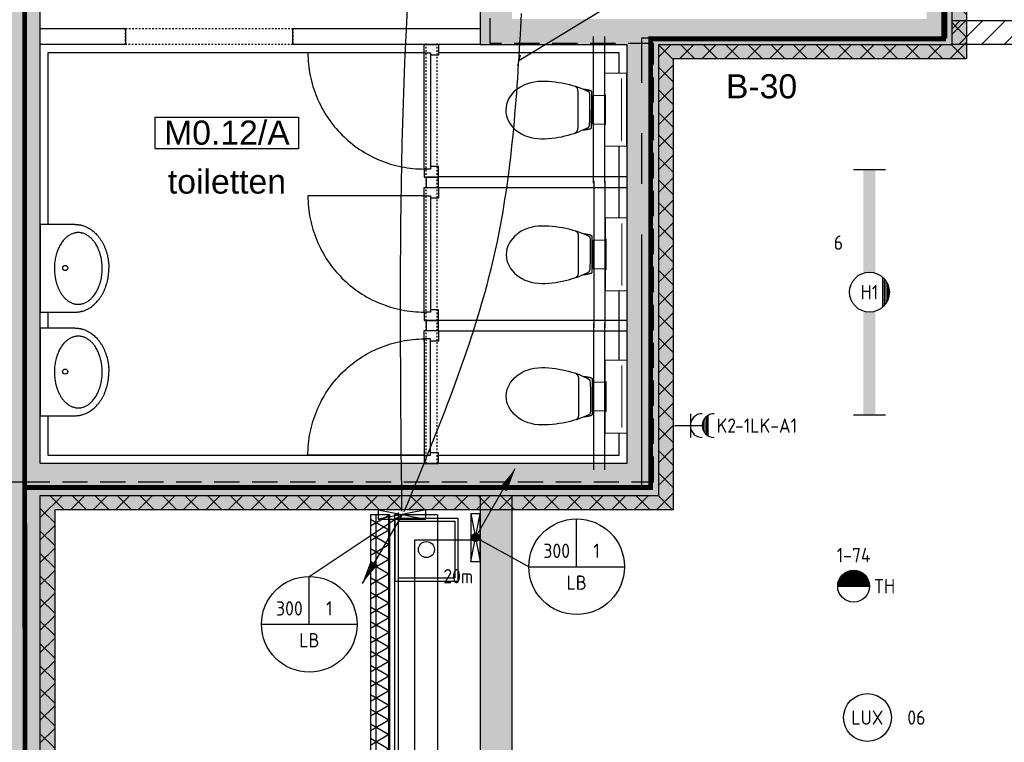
# Model space of a CAD drawing. Header units: millimetres. Extents: x -38031 to 123247, y -16330 to 129979.
# Tile 103 of 148: x 10146 to 16323, y 16860 to 21395. Entities that reach past the tile are written whole.
import ezdxf
from ezdxf.enums import TextEntityAlignment as Align

# ---------------------------------------------------------------- set-up
doc = ezdxf.new("R2010")
doc.units = ezdxf.units.MM
doc.header["$LTSCALE"] = 50
for name, pattern in [('HIDDEN', [9.525, 6.35, -3.175]), ('HIDDEN2', [4.7625, 3.175, -1.5875]), ('PHANTOM', [63.5, 31.75, -6.35, 6.35, -6.35, 6.35, -6.35]), ('STYLE_01', [0.41664, 0.20828, -0.20836])]:
    doc.linetypes.add(name, pattern=pattern)
for name, color, linetype in [('AB$1A---_ATTRIB035', 8, 'Continuous'), ('AL$1A---_ALGEMEEN', 8, 'Continuous'), ('AM$1A---_ARCERING', 8, 'Continuous'), ('BOUWKUNDIG', 8, 'Continuous'), ('brandscheiding', 5, 'HIDDEN'), ('EL6121--', 3, 'Continuous'), ('EL6131--_KG', 3, 'Continuous'), ('EL6131--_KG_ARC', 1, 'Continuous'), ('EL6131--_LB', 3, 'Continuous'), ('EL6132--', 3, 'Continuous'), ('EL6222--', 3, 'Continuous'), ('EL6311--', 3, 'Continuous'), ('EL6311--_meetgegevens LUX-waarden', 3, 'Continuous'), ('EL6511--', 3, 'Continuous'), ('EM6131--', 1, 'Continuous'), ('Kastenscheiding', 4, 'PHANTOM'), ('lengte voedingskabels', 3, 'Continuous'), ('Vloerdoos verdieping', 51, 'Continuous')]:
    doc.layers.add(name, color=color, linetype=linetype)
doc.styles.add('Arial', font='ARIAL.TTF')
doc.styles.add('BURO-018', font='iso.shx', dxfattribs={"height": 90})
doc.styles.add('NORATT', font='iso.shx')
doc.styles.get("Standard").update_dxf_attribs({"font": 'iso.shx'})
doc.dimstyles.new('STABICAD', dxfattribs={"dimscale": 100, "dimtxt": 1.3, "dimasz": 1, "dimexe": 0, "dimexo": 0, "dimgap": 1.5, "dimtad": 0, "dimdec": 0, "dimrnd": 10, "dimzin": 0, "dimdsep": 46, "dimtxsty": 'Standard', "dimblk1": 'OBLIQUE', "dimblk2": 'OBLIQUE', "dimsah": 1, "dimcen": -3, "dimclrd": 1, "dimclre": 1, "dimclrt": 1, "dimadec": 0, "dimazin": 0, "dimtfac": 1, "dimtdec": 0, "dimtofl": 0, "dimtmove": 2, "dimatfit": 3, "dimfxl": 0, "dimtvp": 1.055556, "dimtolj": 1, "dimtzin": 0, "dimarcsym": 0})

# ---------------------------------------------------------------- blocks, each defined once
blk = doc.blocks.new('111304AW')
at = {"color": 0, "linetype": 'Continuous'}
for p, q in [((1.3, 5.25), (-1.3, 5.25)), ((1.16, 5.05), (-1.16, 5.05)), ((0.96, 4.85), (-0.96, 4.85)), ((0.65, 4.65), (-0.65, 4.65)), ((0, 1), (0, 4.5)), ((-1.5, 3), (1.5, 3))]:
    blk.add_line(p, q, dxfattribs=at)
for centre in [(0, 6), (0, 4.5)]:
    blk.add_arc(centre, 1.5, 180, 0, dxfattribs=at)
at = {"color": 0, "linetype": 'Continuous', "style": 'BURO-018'}
for tag, p in [('E_GKAST', (0, 11.5)), ('E_GROEP', (0, 8.5)), ('E_SGROEP', (4.5, 8.5))]:
    blk.add_attdef(tag, text='', height=1.8, dxfattribs=at).set_placement(p, align=Align.MIDDLE)
at = {"color": 0, "linetype": 'Continuous', "style": 'BURO-018', "flags": 1}
for tag, p in [('E_VERMCODE', (13, 8.5)), ('E_MATCODE', (0, 0))]:
    blk.add_attdef(tag, text='', height=1.8, dxfattribs=at).set_placement(p, align=Align.MIDDLE)
blk = doc.blocks.new('1115B6WD')
at = {"color": 0, "linetype": 'Continuous'}
for p, q in [((1.88, -1.65), (-1.88, -1.65)), ((1.68, -1.85), (-1.68, -1.85)), ((1.43, -2.05), (-1.43, -2.05)), ((1.09, -2.25), (-1.09, -2.25)), ((0.5, -2.45), (-0.5, -2.45))]:
    blk.add_line(p, q, dxfattribs=at)
blk = doc.blocks.new('1115B61540-WD2')
at = {"color": 0}
for p, q in [((-15.4, 2), (-15.4, -2)), ((15.4, 2), (15.4, -2))]:
    blk.add_line(p, q, dxfattribs=at)
at = {"color": 0, "linetype": 'Continuous'}
blk.add_circle((0, 0), 2.5, dxfattribs=at)
at = {"color": 0}
for points in [[(-2.5, 0.75), (-15.4, 0.75), (-2.5, -0.75), (-15.4, -0.75)], [(2.5, 0.75), (15.4, 0.75), (2.5, -0.75), (15.4, -0.75)]]:
    blk.add_solid(points, dxfattribs=at)
at = {"color": 0, "zscale": 100}
blk.add_blockref('1115B6WD', (0, 0), dxfattribs=at)
at = {"color": 0, "linetype": 'Continuous', "style": 'BURO-018'}
for tag, p in [('E_GKAST', (0, 8)), ('E_GROEP', (0, 5)), ('E_SGROEP', (4.5, 5)), ('E_ARMCODE', (0, 0)), ('E_SLET', (4.5, -3))]:
    blk.add_attdef(tag, text='', height=1.8, dxfattribs=at).set_placement(p, align=Align.MIDDLE)
blk = doc.blocks.new('E00103')
at = {"color": 0, "linetype": 'Continuous'}
for p, q in [((0, 6), (0, 12)), ((-6, 6), (6, 6))]:
    blk.add_line(p, q, dxfattribs=at)
blk.add_circle((0, 6), 6, dxfattribs=at)
at = {"color": 0, "linetype": 'Continuous', "style": 'BURO-018'}
for tag, p in [('E_TEXT1', (-2.5, 8)), ('E_TEXT3', (2.5, 8)), ('E_TEXT6', (0, 4))]:
    blk.add_attdef(tag, text='', height=1.8, dxfattribs=at).set_placement(p, align=Align.MIDDLE)
blk = doc.blocks.new('111201')
at = {"color": 0, "linetype": 'Continuous'}
blk.add_line((0, 0), (5, 8.66), dxfattribs=at)
blk.add_lwpolyline([(5, 8.66, 0, 1, 0), (3.5, 6.06, 1, 1, 0)], format="xyseb", dxfattribs=at)
at = {"color": 0, "const_width": 0.5}
blk.add_lwpolyline([(-0.25, 0, 1), (0.25, 0, 1)], format="xyb", close=True, dxfattribs=at)
at = {"color": 0, "linetype": 'Continuous'}
blk.add_circle((0, 0), 0.5, dxfattribs=at)
blk = doc.blocks.new('E00112')
at = {"color": 0, "linetype": 'Continuous'}
for p, q in [((0, 1), (-1, 1)), ((-1, 1), (-1, 0)), ((-1, 0), (0, 1)), ((-1, 1), (0, 0)), ((0, 0), (0, 1)), ((-1, 0), (0, 0))]:
    blk.add_line(p, q, dxfattribs=at)
blk = doc.blocks.new('E00098')
at = {"color": 0, "linetype": 'Continuous'}
blk.add_line((0, 0), (-5, -8.66), dxfattribs=at)
blk.add_lwpolyline([(-5, -8.66, 0, 1, 0), (-3.5, -6.06, 1, 1, 0)], format="xyseb", dxfattribs=at)
blk = doc.blocks.new('0215A2')
at = {"color": 0, "linetype": 'Continuous'}
for p, q in [((0, -8), (0, 0)), ((-2.5, -2.5), (2.5, -2.5)), ((-1.75, -3.5), (1.75, -3.5)), ((-1, -4.5), (1, -4.5))]:
    blk.add_line(p, q, dxfattribs=at)
blk.add_lwpolyline([(0, -8, 0, 1, 0), (0, -6, 1, 1, 0)], format="xyseb", dxfattribs=at)
at = {"color": 0, "linetype": 'Continuous', "style": 'BURO-018', "flags": 1}
blk.add_attdef('E_MATCODE', text='', height=1.8, rotation=90, dxfattribs=at).set_placement((0, 0), align=Align.MIDDLE)
blk = doc.blocks.new('_Oblique')
at = {"color": 0, "linetype": 'ByBlock', "lineweight": -2}
blk.add_line((-0.5, -0.5), (0.5, 0.5), dxfattribs=at)
blk = doc.blocks.new('DOORVOERDOOS')
at = {"layer": 'Vloerdoos verdieping'}
for p, q in [((-55, 395), (-55, 0)), ((-55, 395), (340, 395)), ((-35, 375), (320, 375)), ((-35, 375), (-35, 20)), ((320, 375), (320, 20)), ((340, 395), (340, 0)), ((-55, 0), (340, 0)), ((-35, 20), (320, 20))]:
    blk.add_line(p, q, dxfattribs=at)
blk.add_circle((142.5, 197.5), 50, dxfattribs=at)
blk = doc.blocks.new('Group-18')
at = {"layer": 'AL$1A---_ALGEMEEN', "color": 0}
blk.add_lwpolyline([(-46036, -7385), (-42456, -7385), (-42456, -9915), (-46036, -9915)], close=True, dxfattribs=at)
blk = doc.blocks.new('32x_hout-mk 809-p')
at = {"color": 0}
for points in [[(-20.7, -167), (-20.7, -100), (-110.7, -100), (-110.7, -167)], [(-110.7, -867), (-20.7, -867), (-20.7, -934), (-110.7, -934)]]:
    blk.add_wipeout(points, dxfattribs=at).dxf.layer = 'AL$1A---_ALGEMEEN'
at = {"layer": 'AL$1A---_ALGEMEEN', "color": 0}
for points in [[(-20.7, -167), (-20.7, -100), (-110.7, -100), (-110.7, -167)], [(709.1, -864.1), (708.4, -846.2), (707.3, -828.3), (705.8, -810.4), (703.8, -792.6), (701.4, -774.9), (698.5, -757.2), (695.3, -739.6), (691.6, -722.1), (687.4, -704.6), (682.8, -687.3), (677.9, -670.1), (672.4, -653), (666.6, -636.1), (660.4, -619.3), (653.7, -602.6), (646.7, -586.2), (639.2, -569.9), (631.3, -553.8), (623.1, -537.9), (614.5, -522.2), (605.4, -506.7), (596, -491.5), (586.3, -476.4), (576.1, -461.7), (565.6, -447.1), (554.8, -432.9), (543.6, -418.9), (532.1, -405.2), (520.2, -391.8), (508, -378.6), (495.5, -365.8), (482.7, -353.3), (469.5, -341.1), (456.1, -329.2), (442.4, -317.7), (428.4, -306.5), (414.2, -295.7), (399.6, -285.2), (384.9, -275), (369.8, -265.3), (354.6, -255.9), (339.1, -246.8), (323.4, -238.2), (307.5, -229.9), (291.4, -222.1), (275.1, -214.6), (258.7, -207.6), (242, -200.9), (225.2, -194.7), (208.3, -188.8), (191.2, -183.4), (174, -178.4), (156.7, -173.9), (139.2, -169.7), (121.7, -166), (104.1, -162.7), (86.4, -159.9), (68.7, -157.5), (50.8, -155.5), (33, -154), (15.1, -152.9), (-2.8, -152.2), (-20.7, -152), (-20.7, -882), (709.3, -882)], [(-110.7, -867), (-20.7, -867), (-20.7, -934), (-110.7, -934)]]:
    blk.add_lwpolyline(points, close=True, dxfattribs=at)
at = {"color": 0}
blk.add_wipeout([(-60.7, -152), (-20.7, -152), (-20.7, -882), (-60.7, -882)], dxfattribs=at).dxf.layer = 'AL$1A---_ALGEMEEN'
at = {"layer": 'AL$1A---_ALGEMEEN', "color": 0}
blk.add_lwpolyline([(-60.7, -152), (-20.7, -152), (-20.7, -882), (-60.7, -882)], close=True, dxfattribs=at)
blk = doc.blocks.new('toil. 10 top')
at = {"color": 0, "lineweight": 5}
blk.add_wipeout([(-202.38, 176.35), (202.64, 176.35), (202.64, 77.25), (-202.38, 77.25)], dxfattribs=at).dxf.layer = 'AL$1A---_ALGEMEEN'
at = {"color": 0}
blk.add_wipeout([(-126.41, -63.78), (-125.9, -59.46), (-125.39, -54.88), (-124.88, -50.82), (-124.12, -47.01), (-123.61, -42.94), (-123.1, -39.13), (-122.34, -35.57), (-121.58, -32.02), (-120.82, -28.71), (-120.05, -25.66), (-119.29, -22.87), (-118.27, -19.82), (-117.51, -17.28), (-116.5, -14.99), (-113.95, -10.42), (115.23, -9.66), (116.5, -11.69), (117.77, -13.97), (119.04, -16.52), (120.06, -19.31), (121.08, -22.36), (122.09, -25.41), (122.86, -28.71), (123.87, -32.02), (124.64, -36.08), (125.14, -39.64), (125.91, -43.45), (126.67, -47.52), (127.18, -51.33), (127.94, -55.39), (129.46, -63.27)], dxfattribs=at).dxf.layer = 'AL$1A---_ALGEMEEN'
at = {"layer": 'AL$1A---_ALGEMEEN', "color": 0, "lineweight": 5, "flags": 128}
blk.add_lwpolyline([(-202.38, 176.35), (202.64, 176.35), (202.64, 77.25), (-202.38, 77.25), (-202.38, 176.35)], dxfattribs=at)
at = {"layer": 'AL$1A---_ALGEMEEN', "color": 0, "flags": 128}
blk.add_lwpolyline([(-126.41, -63.78), (-125.9, -59.46), (-125.39, -54.88), (-124.88, -50.82), (-124.12, -47.01), (-123.61, -42.94), (-123.1, -39.13), (-122.34, -35.57), (-121.58, -32.02), (-120.82, -28.71), (-120.05, -25.66), (-119.29, -22.87), (-118.27, -19.82), (-117.51, -17.28), (-116.5, -14.99), (-113.95, -10.42), (115.23, -9.66), (116.5, -11.69), (117.77, -13.97), (119.04, -16.52), (120.06, -19.31), (121.08, -22.36), (122.09, -25.41), (122.86, -28.71), (123.87, -32.02), (124.64, -36.08), (125.14, -39.64), (125.91, -43.45), (126.67, -47.52), (127.18, -51.33), (127.94, -55.39), (129.46, -63.27)], dxfattribs=at)
at = {"color": 0}
blk.add_wipeout([(-182.05, -326), (-181.8, -304.15), (-180.53, -282.55), (-178.5, -260.95), (-175.96, -239.61), (-172.4, -218.77), (-168.59, -198.19), (-164.01, -177.86), (-159.18, -158.29), (-153.59, -139.24), (-147.75, -120.94), (-141.65, -103.15), (-135.3, -86.65), (-128.69, -70.89), (-121.83, -55.65), (-114.97, -41.42), (-107.86, -28.46), (-106.59, -27.19), (-104.3, -25.92), (-101, -24.9), (-96.93, -24.14), (-92.1, -23.38), (-86.51, -22.87), (-80.16, -22.36), (-73.04, -22.11), (-65.68, -21.85), (-57.29, -21.6), (-48.65, -21.6), (-39.5, -21.6), (-29.85, -21.34), (-19.68, -21.34), (1.41, -21.34), (11.81, -21.34), (22.49, -21.34), (32.4, -21.34), (42.31, -21.09), (51.2, -21.09), (60.09, -20.84), (68.22, -20.84), (76.1, -20.84), (82.96, -21.09), (89.32, -21.34), (95.16, -21.6), (99.99, -22.11), (104.05, -22.87), (107.1, -23.63), (110.66, -25.66), (113.96, -32.52), (120.82, -45.99), (127.43, -60.98), (133.78, -76.74), (139.63, -93.25), (145.47, -110.27), (150.81, -128.31), (155.89, -147.11), (158.18, -156.77), (162.5, -176.33), (166.56, -196.41), (169.86, -216.99), (172.66, -238.34), (174.95, -259.93), (176.73, -281.79), (177.74, -303.64), (178.25, -326), (177.23, -348.87), (174.44, -370.981), (170.12, -392.571), (164.02, -412.651), (156.4, -432.471), (147.25, -450.511), (136.83, -467.791), (125.4, -483.801), (112.44, -498.031), (98.72, -510.981), (83.73, -522.161), (67.97, -531.821), (51.45, -539.191), (34.43, -544.781), (-1.9, -549.101), (-20.19, -548.081), (-38.23, -544.781), (-55.51, -539.191), (-72.03, -531.821), (-87.78, -522.161), (-102.52, -510.981), (-116.5, -498.031), (-129.2, -483.801), (-140.89, -467.791), (-151.31, -450.511), (-160.46, -432.471), (-168.08, -412.651), (-174.18, -392.571), (-178.5, -370.981)], dxfattribs=at).dxf.layer = 'AL$1A---_ALGEMEEN'
at = {"layer": 'AL$1A---_ALGEMEEN', "color": 0, "flags": 128}
blk.add_lwpolyline([(-182.05, -326), (-181.8, -304.15), (-180.53, -282.55), (-178.5, -260.95), (-175.96, -239.61), (-172.4, -218.77), (-168.59, -198.19), (-164.01, -177.86), (-159.18, -158.29), (-153.59, -139.24), (-147.75, -120.94), (-141.65, -103.15), (-135.3, -86.65), (-128.69, -70.89), (-121.83, -55.65), (-114.97, -41.42), (-107.86, -28.46), (-106.59, -27.19), (-104.3, -25.92), (-101, -24.9), (-96.93, -24.14), (-92.1, -23.38), (-86.51, -22.87), (-80.16, -22.36), (-73.04, -22.11), (-65.68, -21.85), (-57.29, -21.6), (-48.65, -21.6), (-39.5, -21.6), (-29.85, -21.34), (-19.68, -21.34), (1.41, -21.34), (11.81, -21.34), (22.49, -21.34), (32.4, -21.34), (42.31, -21.09), (51.2, -21.09), (60.09, -20.84), (68.22, -20.84), (76.1, -20.84), (82.96, -21.09), (89.32, -21.34), (95.16, -21.6), (99.99, -22.11), (104.05, -22.87), (107.1, -23.63), (110.66, -25.66), (113.96, -32.52), (120.82, -45.99), (127.43, -60.98), (133.78, -76.74), (139.63, -93.25), (145.47, -110.27), (150.81, -128.31), (155.89, -147.11), (158.18, -156.77), (162.5, -176.33), (166.56, -196.41), (169.86, -216.99), (172.66, -238.34), (174.95, -259.93), (176.73, -281.79), (177.74, -303.64), (178.25, -326), (177.23, -348.87), (174.44, -370.981), (170.12, -392.571), (164.02, -412.651), (156.4, -432.471), (147.25, -450.511), (136.83, -467.791), (125.4, -483.801), (112.44, -498.031), (98.72, -510.981), (83.73, -522.161), (67.97, -531.821), (51.45, -539.191), (34.43, -544.781), (-1.9, -549.101), (-20.19, -548.081), (-38.23, -544.781), (-55.51, -539.191), (-72.03, -531.821), (-87.78, -522.161), (-102.52, -510.981), (-116.5, -498.031), (-129.2, -483.801), (-140.89, -467.791), (-151.31, -450.511), (-160.46, -432.471), (-168.08, -412.651), (-174.18, -392.571), (-178.5, -370.981), (-182.05, -326)], dxfattribs=at)
at = {"color": 0, "lineweight": 5}
blk.add_wipeout([(-89.82, 75.21), (89.57, 75.21), (89.57, -4.57), (-89.82, -4.57)], dxfattribs=at).dxf.layer = 'AL$1A---_ALGEMEEN'
at = {"color": 0}
blk.add_wipeout([(-145.72, -115.35), (-144.45, -112.56), (-142.92, -110.01), (-141.14, -107.73), (-139.11, -105.19), (-137.08, -103.41), (-134.79, -101.88), (-132.25, -100.36), (-129.71, -99.09), (-127.17, -98.33), (-124.37, -97.31), (-121.83, -96.8), (-119.04, -96.29), (-116.24, -96.04), (-113.45, -95.79), (-107.86, -95.54), (110.66, -95.54), (112.95, -95.79), (115.74, -95.79), (118.28, -96.04), (120.82, -96.04), (123.36, -96.55), (125.91, -97.06), (128.19, -97.82), (130.73, -98.83), (133.02, -99.85), (135.31, -101.12), (137.59, -102.9), (139.63, -104.68), (141.66, -107.22), (143.44, -109.51), (147, -115.35)], dxfattribs=at).dxf.layer = 'AL$1A---_ALGEMEEN'
at = {"layer": 'AL$1A---_ALGEMEEN', "color": 0}
blk.add_line((460, 0), (-460, 0), dxfattribs=at)
at = {"layer": 'AL$1A---_ALGEMEEN', "color": 0, "lineweight": 5, "flags": 128}
blk.add_lwpolyline([(-89.82, 75.21), (89.57, 75.21), (89.57, -4.57), (-89.82, -4.57), (-89.82, 75.21)], dxfattribs=at)
at = {"layer": 'AL$1A---_ALGEMEEN', "color": 0, "flags": 128}
blk.add_lwpolyline([(-145.72, -115.35), (-144.45, -112.56), (-142.92, -110.01), (-141.14, -107.73), (-139.11, -105.19), (-137.08, -103.41), (-134.79, -101.88), (-132.25, -100.36), (-129.71, -99.09), (-127.17, -98.33), (-124.37, -97.31), (-121.83, -96.8), (-119.04, -96.29), (-116.24, -96.04), (-113.45, -95.79), (-107.86, -95.54), (110.66, -95.54), (112.95, -95.79), (115.74, -95.79), (118.28, -96.04), (120.82, -96.04), (123.36, -96.55), (125.91, -97.06), (128.19, -97.82), (130.73, -98.83), (133.02, -99.85), (135.31, -101.12), (137.59, -102.9), (139.63, -104.68), (141.66, -107.22), (143.44, -109.51), (147, -115.35)], dxfattribs=at)
at = {"color": 0, "lineweight": 5}
for points in [[(-228.05, 208.36), (-228.05, 71.4), (-89.82, 71.4)], [(89.82, 71.4), (229.32, 71.4), (229.32, 208.87)]]:
    blk.add_wipeout(points, dxfattribs=at).dxf.layer = 'AL$1A---_ALGEMEEN'
at = {"layer": 'AL$1A---_ALGEMEEN', "color": 0, "lineweight": 5}
blk.add_line((-228.05, 208.36), (229.32, 208.36), dxfattribs=at)
at = {"layer": 'AL$1A---_ALGEMEEN', "color": 0}
blk.add_line((460, 70), (-460, 70), dxfattribs=at)
at = {"layer": 'AL$1A---_ALGEMEEN', "color": 0, "lineweight": 5, "flags": 128}
for points in [[(-228.05, 208.36), (-228.05, 71.4), (-89.82, 71.4)], [(89.82, 71.4), (229.32, 71.4), (229.32, 208.87)]]:
    blk.add_lwpolyline(points, dxfattribs=at)
blk = doc.blocks.new('wastafel  430 x 550')
at = {"color": 0}
blk.add_wipeout([(0, -218.4), (275, -218.4), (275, -220.2), (275, -222), (274.9, -223.7), (274.9, -225.5), (274.8, -227.2), (274.7, -229), (274.6, -230.7), (274.4, -232.5), (274.3, -234.2), (274.1, -236), (273.9, -237.7), (273.7, -239.4), (273.5, -241.1), (273.2, -242.9), (273, -244.6), (272.7, -246.3), (272.4, -248), (272.1, -249.7), (271.8, -251.4), (271.4, -253.1), (271, -254.8), (270.6, -256.5), (270.2, -258.2), (269.8, -259.9), (269.4, -261.6), (268.9, -263.2), (268.4, -264.9), (267.9, -266.6), (267.4, -268.2), (266.9, -269.9), (266.4, -271.6), (265.8, -273.2), (265.2, -274.9), (264.6, -276.5), (264, -278.2), (263.3, -279.8), (262.7, -281.4), (262, -283.1), (261.3, -284.7), (260.6, -286.3), (259.9, -287.9), (259.1, -289.6), (258.4, -291.2), (257.6, -292.8), (256.8, -294.4), (256, -296), (255.1, -297.6), (254.3, -299.2), (253.4, -300.8), (252.5, -302.4), (251.6, -303.9), (250.7, -305.5), (249.7, -307.1), (248.8, -308.7), (247.8, -310.3), (246.8, -311.8), (245.8, -313.4), (244.7, -314.9), (243.7, -316.5), (242.6, -318), (241.5, -319.6), (240.4, -321.1), (239.3, -322.7), (238.2, -324.2), (237, -325.7), (235.8, -327.3), (234.6, -328.8), (233.4, -330.3), (232.2, -331.8), (231, -333.2), (229.8, -334.7), (228.5, -336.2), (227.3, -337.6), (226, -339), (224.7, -340.5), (223.4, -341.9), (222.1, -343.3), (220.7, -344.7), (219.4, -346.1), (218, -347.5), (216.7, -348.8), (215.3, -350.2), (213.9, -351.5), (212.5, -352.9), (211.1, -354.2), (209.6, -355.5), (208.2, -356.8), (206.7, -358.1), (205.3, -359.4), (203.8, -360.7), (202.3, -361.9), (200.8, -363.2), (199.2, -364.4), (197.7, -365.7), (196.1, -366.9), (194.6, -368.1), (193, -369.3), (191.4, -370.5), (189.8, -371.7), (188.2, -372.9), (186.5, -374), (184.9, -375.2), (183.2, -376.3), (181.6, -377.5), (179.9, -378.6), (178.2, -379.7), (176.5, -380.8), (174.7, -381.9), (173, -383), (171.3, -384.1), (169.5, -385.1), (167.7, -386.2), (165.9, -387.2), (164.1, -388.3), (162.3, -389.3), (160.5, -390.3), (158.6, -391.3), (156.8, -392.3), (154.9, -393.3), (153, -394.2), (151.1, -395.2), (149.2, -396.2), (147.3, -397.1), (145.4, -398), (143.4, -399), (141.5, -399.9), (139.5, -400.8), (137.5, -401.7), (135.5, -402.5), (133.5, -403.4), (131.5, -404.3), (129.5, -405.1), (127.5, -405.9), (125.4, -406.7), (123.4, -407.5), (121.4, -408.3), (119.4, -409.1), (117.3, -409.8), (115.3, -410.6), (113.2, -411.3), (111.2, -412), (109.1, -412.7), (107, -413.4), (105, -414.1), (102.9, -414.7), (100.8, -415.4), (98.7, -416), (96.7, -416.6), (94.6, -417.2), (92.5, -417.8), (90.4, -418.4), (88.3, -418.9), (86.1, -419.5), (84, -420), (81.9, -420.5), (79.8, -421), (77.6, -421.5), (75.5, -422), (73.4, -422.5), (71.2, -422.9), (69.1, -423.3), (66.9, -423.8), (64.8, -424.2), (62.6, -424.6), (60.4, -425), (58.2, -425.3), (56.1, -425.7), (53.9, -426), (51.7, -426.3), (49.5, -426.7), (47.3, -426.9), (45.1, -427.2), (42.9, -427.5), (40.7, -427.8), (38.5, -428), (36.2, -428.2), (34, -428.4), (31.8, -428.6), (29.5, -428.8), (27.3, -429), (25, -429.2), (22.8, -429.3), (20.5, -429.4), (18.3, -429.6), (16, -429.7), (13.7, -429.8), (11.5, -429.8), (9.2, -429.9), (6.9, -429.9), (4.6, -430), (2.3, -430), (0, -430)], dxfattribs=at).dxf.layer = 'AL$1A---_ALGEMEEN'
at = {"layer": 'AL$1A---_ALGEMEEN', "color": 0}
blk.add_open_spline([(275, -218.4), (275, -275.1), (201.3, -373.3), (73.7, -430), (0, -430)], degree=2, dxfattribs=at)
at = {"color": 0}
blk.add_wipeout([(275, -218.4), (275, 0), (-275, 0), (-275, -218.4)], dxfattribs=at).dxf.layer = 'AL$1A---_ALGEMEEN'
at = {"layer": 'AL$1A---_ALGEMEEN', "color": 0}
blk.add_lwpolyline([(275, -218.4), (275, 0), (-275, 0), (-275, -218.4)], dxfattribs=at)
at = {"color": 0}
blk.add_wipeout([(0, -218.4), (-275, -218.4), (-275, -220.2), (-275, -222), (-274.9, -223.7), (-274.9, -225.5), (-274.8, -227.2), (-274.7, -229), (-274.6, -230.7), (-274.4, -232.5), (-274.3, -234.2), (-274.1, -236), (-273.9, -237.7), (-273.7, -239.4), (-273.5, -241.1), (-273.2, -242.9), (-273, -244.6), (-272.7, -246.3), (-272.4, -248), (-272.1, -249.7), (-271.8, -251.4), (-271.4, -253.1), (-271, -254.8), (-270.6, -256.5), (-270.2, -258.2), (-269.8, -259.9), (-269.4, -261.6), (-268.9, -263.2), (-268.4, -264.9), (-267.9, -266.6), (-267.4, -268.2), (-266.9, -269.9), (-266.4, -271.6), (-265.8, -273.2), (-265.2, -274.9), (-264.6, -276.5), (-264, -278.2), (-263.3, -279.8), (-262.7, -281.4), (-262, -283.1), (-261.3, -284.7), (-260.6, -286.3), (-259.9, -287.9), (-259.1, -289.6), (-258.4, -291.2), (-257.6, -292.8), (-256.8, -294.4), (-256, -296), (-255.1, -297.6), (-254.3, -299.2), (-253.4, -300.8), (-252.5, -302.4), (-251.6, -303.9), (-250.7, -305.5), (-249.7, -307.1), (-248.8, -308.7), (-247.8, -310.3), (-246.8, -311.8), (-245.8, -313.4), (-244.7, -314.9), (-243.7, -316.5), (-242.6, -318), (-241.5, -319.6), (-240.4, -321.1), (-239.3, -322.7), (-238.2, -324.2), (-237, -325.7), (-235.8, -327.3), (-234.6, -328.8), (-233.4, -330.3), (-232.2, -331.8), (-231, -333.2), (-229.8, -334.7), (-228.5, -336.2), (-227.3, -337.6), (-226, -339), (-224.7, -340.5), (-223.4, -341.9), (-222.1, -343.3), (-220.7, -344.7), (-219.4, -346.1), (-218, -347.5), (-216.7, -348.8), (-215.3, -350.2), (-213.9, -351.5), (-212.5, -352.9), (-211.1, -354.2), (-209.6, -355.5), (-208.2, -356.8), (-206.7, -358.1), (-205.3, -359.4), (-203.8, -360.7), (-202.3, -361.9), (-200.8, -363.2), (-199.2, -364.4), (-197.7, -365.7), (-196.1, -366.9), (-194.6, -368.1), (-193, -369.3), (-191.4, -370.5), (-189.8, -371.7), (-188.2, -372.9), (-186.5, -374), (-184.9, -375.2), (-183.2, -376.3), (-181.6, -377.5), (-179.9, -378.6), (-178.2, -379.7), (-176.5, -380.8), (-174.7, -381.9), (-173, -383), (-171.3, -384.1), (-169.5, -385.1), (-167.7, -386.2), (-165.9, -387.2), (-164.1, -388.3), (-162.3, -389.3), (-160.5, -390.3), (-158.6, -391.3), (-156.8, -392.3), (-154.9, -393.3), (-153, -394.2), (-151.1, -395.2), (-149.2, -396.2), (-147.3, -397.1), (-145.4, -398), (-143.4, -399), (-141.5, -399.9), (-139.5, -400.8), (-137.5, -401.7), (-135.5, -402.5), (-133.5, -403.4), (-131.5, -404.3), (-129.5, -405.1), (-127.5, -405.9), (-125.4, -406.7), (-123.4, -407.5), (-121.4, -408.3), (-119.4, -409.1), (-117.3, -409.8), (-115.3, -410.6), (-113.2, -411.3), (-111.2, -412), (-109.1, -412.7), (-107, -413.4), (-105, -414.1), (-102.9, -414.7), (-100.8, -415.4), (-98.7, -416), (-96.7, -416.6), (-94.6, -417.2), (-92.5, -417.8), (-90.4, -418.4), (-88.3, -418.9), (-86.1, -419.5), (-84, -420), (-81.9, -420.5), (-79.8, -421), (-77.6, -421.5), (-75.5, -422), (-73.4, -422.5), (-71.2, -422.9), (-69.1, -423.3), (-66.9, -423.8), (-64.8, -424.2), (-62.6, -424.6), (-60.4, -425), (-58.2, -425.3), (-56.1, -425.7), (-53.9, -426), (-51.7, -426.3), (-49.5, -426.7), (-47.3, -426.9), (-45.1, -427.2), (-42.9, -427.5), (-40.7, -427.8), (-38.5, -428), (-36.2, -428.2), (-34, -428.4), (-31.8, -428.6), (-29.5, -428.8), (-27.3, -429), (-25, -429.2), (-22.8, -429.3), (-20.5, -429.4), (-18.3, -429.6), (-16, -429.7), (-13.7, -429.8), (-11.5, -429.8), (-9.2, -429.9), (-6.9, -429.9), (-4.6, -430), (-2.3, -430), (0, -430)], dxfattribs=at).dxf.layer = 'AL$1A---_ALGEMEEN'
at = {"layer": 'AL$1A---_ALGEMEEN', "color": 0}
blk.add_open_spline([(-275, -218.4), (-275, -275.1), (-201.3, -373.3), (-73.7, -430), (0, -430)], degree=2, dxfattribs=at)
at = {"color": 0}
blk.add_wipeout([(-0.9, -388.4), (-23, -387.7), (-44.8, -385.5), (-66.3, -382), (-87, -377), (-107, -370.7), (-125.9, -363.1), (-143.7, -354.4), (-160, -344.5), (-174.9, -333.6), (-188, -321.8), (-199.4, -309.1), (-208.8, -295.8), (-216.3, -282), (-221.6, -267.7), (-224.9, -253.1), (-225.9, -238.4), (-224.9, -223.7), (-221.6, -209.2), (-216.3, -194.9), (-208.8, -181), (-199.4, -167.7), (-188, -155.1), (-174.9, -143.3), (-160, -132.4), (-143.7, -122.5), (-125.9, -113.7), (-107, -106.1), (-87, -99.8), (-66.3, -94.9), (-44.8, -91.3), (-23, -89.1), (-0.9, -88.4), (21.1, -89.1), (43, -91.3), (64.4, -94.9), (85.2, -99.8), (105.1, -106.1), (124.1, -113.7), (141.8, -122.5), (158.2, -132.4), (173, -143.3), (186.1, -155.1), (197.5, -167.7), (206.9, -181), (214.4, -194.9), (219.7, -209.2), (223, -223.7), (224.1, -238.4), (223, -253.1), (219.7, -267.7), (214.4, -282), (206.9, -295.8), (197.5, -309.1), (186.1, -321.8), (173, -333.6), (158.2, -344.5), (141.8, -354.4), (124.1, -363.1), (105.1, -370.7), (85.2, -377), (64.4, -382), (43, -385.5), (21.1, -387.7)], dxfattribs=at).dxf.layer = 'AL$1A---_ALGEMEEN'
at = {"layer": 'AL$1A---_ALGEMEEN', "color": 0}
blk.add_open_spline([(-113.4, -108.5), (-61.2, -88.4), (59.3, -88.4), (163.8, -128.6), (224.1, -198.2), (224.1, -278.6), (163.8, -348.2), (59.3, -388.4), (-61.2, -388.4), (-165.7, -348.2), (-225.9, -278.6), (-225.9, -198.2), (-165.7, -128.6), (-113.4, -108.5)], degree=2, dxfattribs=at)
at = {"color": 0}
blk.add_wipeout([(2, -172), (0.4, -171.9), (-1.1, -171.7), (-2.6, -171.3), (-4.1, -170.8), (-5.5, -170.1), (-6.9, -169.3), (-8.2, -168.4), (-9.3, -167.3), (-10.4, -166.2), (-11.3, -164.9), (-12.1, -163.5), (-12.8, -162.1), (-13.3, -160.6), (-13.7, -159.1), (-13.9, -157.6), (-14, -156), (-13.9, -154.4), (-13.7, -152.9), (-13.3, -151.4), (-12.8, -149.9), (-12.1, -148.5), (-11.3, -147.1), (-10.4, -145.8), (-9.3, -144.7), (-8.2, -143.6), (-6.9, -142.7), (-5.5, -141.9), (-4.1, -141.2), (-2.6, -140.7), (-1.1, -140.3), (0.4, -140.1), (2, -140), (3.6, -140.1), (5.1, -140.3), (6.6, -140.7), (8.1, -141.2), (9.5, -141.9), (10.9, -142.7), (12.2, -143.6), (13.3, -144.7), (14.4, -145.8), (15.3, -147.1), (16.1, -148.5), (16.8, -149.9), (17.3, -151.4), (17.7, -152.9), (17.9, -154.4), (18, -156), (17.9, -157.6), (17.7, -159.1), (17.3, -160.6), (16.8, -162.1), (16.1, -163.5), (15.3, -164.9), (14.4, -166.2), (13.3, -167.3), (12.2, -168.4), (10.9, -169.3), (9.5, -170.1), (8.1, -170.8), (6.6, -171.3), (5.1, -171.7), (3.6, -171.9)], dxfattribs=at).dxf.layer = 'AL$1A---_ALGEMEEN'
at = {"layer": 'AL$1A---_ALGEMEEN', "color": 0, "flags": 128}
blk.add_lwpolyline([(-14, -156, -0.414214), (2, -140, -0.414214), (18, -156, -0.414214), (2, -172, -0.414214)], format="xyb", close=True, dxfattribs=at)
blk = doc.blocks.new('ruimtenummer')
at = {"layer": 'AL$1A---_ALGEMEEN', "color": 0, "flags": 1}
for tag, p in [('peil', (-450, -397.1)), ('onderdeel', (-450, -669.8))]:
    blk.add_attdef(tag, p, '', height=151.5, dxfattribs=at)
at = {"color": 0}
blk.add_wipeout([(-450, 100), (450, 100), (450, -100), (-450, -100)], dxfattribs=at).dxf.layer = 'AL$1A---_ALGEMEEN'
at = {"layer": 'AL$1A---_ALGEMEEN', "color": 0}
blk.add_lwpolyline([(-450, 100), (450, 100), (450, -100), (-450, -100)], close=True, dxfattribs=at)
at = {"layer": 'AL$1A---_ALGEMEEN', "color": 0, "style": 'Arial'}
blk.add_attdef('ruimtenummer', text='', height=151.5, dxfattribs=at).set_placement((0, 78), align=Align.TOP_CENTER)
blk = doc.blocks.new('tekst 12 pts')
at = {"layer": 'AL$1A---_ALGEMEEN', "color": 0, "style": 'Arial'}
blk.add_attdef('naam_ruimte', text='', height=151.5, dxfattribs=at).set_placement((0, -41.1), align=Align.TOP_CENTER)
at = {"layer": 'AL$1A---_ALGEMEEN', "color": 0, "flags": 1}
for tag, p in [('oppervlakte', (-264.6, -1003)), ('stramiennummer', (-264.6, -1275.7))]:
    blk.add_attdef(tag, p, '', height=151.5, dxfattribs=at)
blk = doc.blocks.new('txt-B-60')
at = {"layer": 'AL$1A---_ALGEMEEN', "color": 0, "style": 'Arial'}
blk.add_attdef('B60_30', text='', height=151.5, dxfattribs=at).set_placement((0, -121.7), align=Align.BOTTOM_CENTER)
blk = doc.blocks.new('200254 W 210 11-06-2007')
at = {"layer": 'AM$1A---_ARCERING', "linetype": 'Continuous', "lineweight": 5}
h = blk.add_hatch(dxfattribs=at)
h.set_pattern_fill('KALKZANDSTEEN', color=256, scale=50, style=0, pattern_type=2)
h.set_pattern_definition([(45, (-987936.49, -175784.82), (70.710678, -70.710678), [])])
h.paths.add_polyline_path([(-19014, -4381.8), (-19164, -4381.8), (-19164, -3747.6), (-20204, -3747.6), (-20204, -3597.6), (-19014, -3597.6)])
at = {"layer": 'AL$1A---_ALGEMEEN'}
for points in [[(-19014, -4381.8), (-19164, -4381.8), (-19164, -3747.6), (-20204, -3747.6), (-20204, -3597.6), (-19014, -3597.6)], [(-25924, -3647.6), (-25389, -3647.6), (-25389, -3747.6), (-25924, -3747.6)]]:
    blk.add_lwpolyline(points, close=True, dxfattribs=at)
at = {"layer": 'AL$1A---_ALGEMEEN', "linetype": 'STYLE_01'}
blk.add_lwpolyline([(-25389, -3647.6), (-24339, -3647.6), (-24339, -3747.6), (-25389, -3747.6)], close=True, dxfattribs=at)
at = {"layer": 'AL$1A---_ALGEMEEN'}
blk.add_blockref('Group-18', (20162, 3587.4), dxfattribs=at)
ref = blk.add_blockref('txt-B-60', (-21399, -4010.1), dxfattribs=at)
ref.add_attrib('B60_30', 'B-30', dxfattribs={"layer": 'AB$1A---_ATTRIB035', "height": 151.52, "style": 'Arial'}).set_placement((-21399, -4131.8), align=Align.BOTTOM_CENTER)
ref = blk.add_blockref('tekst 12 pts', (-24753.2, -4491.4), dxfattribs=at)
ref.add_attrib('naam_ruimte', 'toiletten', dxfattribs={"layer": 'AB$1A---_ATTRIB035', "height": 151.52, "style": 'Arial'}).set_placement((-24753.2, -4532.4), align=Align.TOP_CENTER)
at = {"layer": 'AL$1A---_ALGEMEEN', "xscale": -1, "rotation": 270}
blk.add_blockref('toil. 10 top', (-22454.7, -4158.2), dxfattribs=at)
at = {"layer": 'AL$1A---_ALGEMEEN', "rotation": 180}
for p in [(-23535.8, -4681.6), (-23535.8, -5579.6)]:
    blk.add_blockref('32x_hout-mk 809-p', p, dxfattribs=at)
at = {"layer": 'AL$1A---_ALGEMEEN', "xscale": -1}
blk.add_blockref('32x_hout-mk 809-p', (-23535.8, -5443.6), dxfattribs=at)
at = {"layer": 'AL$1A---_ALGEMEEN', "linetype": 'STYLE_01'}
for p, q in [((-23504, -6377.6), (-23504, -3737.7)), ((-23434, -6377.6), (-23434, -3737.7))]:
    blk.add_line(p, q, dxfattribs=at)
at = {"layer": 'AL$1A---_ALGEMEEN'}
for points in [[(-24339, -3647.6), (-23164, -3647.6), (-23164, -3747.6), (-24339, -3747.6)], [(-23425.1, -4645.6), (-23425.1, -4581.6), (-23504, -4581.6), (-23504, -4645.6)], [(-23425.1, -5543.6), (-23425.1, -5479.6), (-23504, -5479.6), (-23504, -5543.6)]]:
    blk.add_lwpolyline(points, close=True, dxfattribs=at)
at = {"layer": 'AL$1A---_ALGEMEEN', "xscale": -1, "rotation": 270}
blk.add_blockref('toil. 10 top', (-22451.6, -5065.8), dxfattribs=at)
at = {"layer": 'AL$1A---_ALGEMEEN'}
blk.add_lwpolyline([(-23425.1, -4577.6), (-22244, -4577.6), (-22244, -4647.6), (-23425.1, -4647.6)], close=True, dxfattribs=at)
at = {"layer": 'AL$1A---_ALGEMEEN', "rotation": 270}
blk.add_blockref('toil. 10 top', (-22451.6, -5957.4), dxfattribs=at)
at = {"layer": 'AM$1A---_ARCERING', "linetype": 'Continuous', "lineweight": 0}
blk.add_hatch(color=256, dxfattribs=at).paths.add_polyline_path([(-20113.9, -3192.6), (-20114.1, -3837.6), (-21954, -3837.6), (-21954.1, -6667.6), (-25834, -6667.6), (-25834, -16202.9), (-25924, -16202.9), (-25924, -6577.6), (-22044.1, -6577.6), (-22044, -3747.6), (-20204, -3747.6), (-20203.9, -3192.6)])
at = {"layer": 'AM$1A---_ARCERING', "linetype": 'Continuous', "lineweight": 5}
h = blk.add_hatch(dxfattribs=at)
h.set_pattern_fill('ISOLATIE', color=256, scale=50, style=0, pattern_type=2)
h.set_pattern_definition([(135, (-987936.49, -175784.82), (70.710678, 70.710678), []), (45, (-987637.15, -176084.16), (70.710678, -70.710678), [])])
h.paths.add_polyline_path([(-20113.9, -3192.6), (-20114.1, -3837.6), (-21954, -3837.6), (-21954.1, -6667.6), (-25834, -6667.6), (-25834, -16202.9), (-25924, -16202.9), (-25924, -6577.6), (-22044.1, -6577.6), (-22044, -3747.6), (-20204, -3747.6), (-20203.9, -3192.6)])
at = {"layer": 'AL$1A---_ALGEMEEN'}
for points in [[(-20113.9, -3192.6), (-20114.1, -3837.6), (-21954, -3837.6), (-21954.1, -6667.6), (-25834, -6667.6), (-25834, -16202.9), (-25924, -16202.9), (-25924, -6577.6), (-22044.1, -6577.6), (-22044, -3747.6), (-20204, -3747.6), (-20203.9, -3192.6)], [(-23425.1, -5477.6), (-22244, -5477.6), (-22244, -5547.6), (-23425.1, -5547.6)]]:
    blk.add_lwpolyline(points, close=True, dxfattribs=at)
ref = blk.add_blockref('ruimtenummer', (-24753.2, -4303.6), dxfattribs=at)
ref.add_attrib('ruimtenummer', 'M0.12/A', dxfattribs={"layer": 'AB$1A---_ATTRIB035', "height": 151.52, "style": 'Arial'}).set_placement((-24753.2, -4225.6), align=Align.TOP_CENTER)
at = {"layer": 'AL$1A---_ALGEMEEN', "rotation": 90}
for p in [(-25924.2, -5152.7), (-25924.2, -5802.7)]:
    blk.add_blockref('wastafel  430 x 550', p, dxfattribs=at)
at = {"layer": 'AM$1A---_ARCERING', "linetype": 'Continuous', "lineweight": 0}
blk.add_hatch(color=256, dxfattribs=at).paths.add_polyline_path([(-20364, -3192.6), (-20364, -3587.6), (-22964, -3587.6), (-22964, -3292.6), (-23164, -3292.6), (-23164, -3747.6), (-22244, -3747.6), (-22244, -6377.6), (-25924, -6377.6), (-25924, -1687.1), (-26174, -1687.1), (-26174, 2471.7), (-26374, 2471.7), (-26374, -2137.1), (-26124, -2137.1), (-26124, -23856), (-25924, -23833.5), (-25924, -20051.8), (-22724, -20051.8), (-22724, -19851.8), (-25924, -19851.8), (-25924, -6577.6), (-23164, -6577.6), (-23164, -10462.6), (-23314, -10462.6), (-23314, -10912.6), (-22864, -10912.6), (-22864, -10462.6), (-22964, -10462.6), (-22964, -6577.6), (-22044.1, -6577.6), (-22044, -3747.6), (-20204, -3747.6), (-20204, -3192.6)])
at = {"layer": 'AL$1A---_ALGEMEEN'}
for points in [[(-23164, -3292.6), (-23164, -3747.6), (-22244, -3747.6), (-22244, -6377.6), (-25924, -6377.6), (-25924, -1687.1)], [(-25924, -19851.8), (-25924, -6577.6), (-23164, -6577.6), (-23164, -10462.6), (-23314, -10462.6), (-23314, -10912.6), (-22864, -10912.6), (-22864, -10462.6), (-22964, -10462.6), (-22964, -6577.6), (-22044.1, -6577.6), (-22044, -3747.6), (-20204, -3747.6), (-20204, -3192.6)]]:
    blk.add_lwpolyline(points, dxfattribs=at)
blk = doc.blocks.new('E-GK-GTC-783C')
at = {"color": 0, "linetype": 'Continuous'}
for p, q in [((-0.5, 60), (0.5, 60)), ((-0.5, -60), (0.5, -60))]:
    blk.add_line(p, q, dxfattribs=at)
blk = doc.blocks.new('E-GK-END-78')
at = {"color": 0, "linetype": 'Continuous'}
blk.add_line((0, 60), (0, -60), dxfattribs=at)
blk = doc.blocks.new('E-GK-GTC-10E3C')
at = {"color": 0, "linetype": 'Continuous'}
for p, q in [((-0.5, 135), (0.5, 135)), ((-0.5, -135), (0.5, -135))]:
    blk.add_line(p, q, dxfattribs=at)
blk = doc.blocks.new('E-GK-END-10E')
at = {"color": 0, "linetype": 'Continuous'}
blk.add_line((0, 135), (0, -135), dxfattribs=at)
blk = doc.blocks.new('E00021')
at = {"color": 0, "linetype": 'Continuous'}
blk.add_line((-2, 0), (2, 0), dxfattribs=at)
at = {"color": 0, "const_width": 2}
blk.add_lwpolyline([(1, 0, 1), (-1, 0, 1)], format="xyb", dxfattribs=at)
at = {"color": 0, "linetype": 'Continuous'}
blk.add_circle((0, 0), 2, dxfattribs=at)
at = {"color": 0, "linetype": 'Continuous', "style": 'BURO-018'}
blk.add_attdef('E_TEXT1', text='', height=1.8, dxfattribs=at).set_placement((0, 4.5), align=Align.MIDDLE)
at = {"color": 0, "linetype": 'Continuous', "style": 'BURO-018', "flags": 1}
blk.add_attdef('E_MATCODE', (0, 0), '', height=1.8, dxfattribs=at)
blk = doc.blocks.new('080101-lux')
at = {"color": 0, "linetype": 'Continuous'}
blk.add_circle((0, 0), 3, dxfattribs=at)
at = {"color": 0, "linetype": 'Continuous', "style": 'BURO-018', "flags": 1}
for tag, p in [('E_ID', (0, 0)), ('E_NUMMER', (0, -5))]:
    blk.add_attdef(tag, p, '', height=1.8, dxfattribs=at)
at = {"color": 0, "linetype": 'Continuous', "style": 'BURO-018'}
blk.add_attdef('E_TEXT', text='', height=1.8, dxfattribs=at).set_placement((0, 0), align=Align.MIDDLE)
blk.add_attdef('E_KODE', text='', height=1.8, dxfattribs=at).set_placement((5, 0), align=Align.MIDDLE_LEFT)

msp = doc.modelspace()

# ---------------------------------------------------------------- block references
at = {"layer": 'BOUWKUNDIG'}
msp.add_blockref('200254 W 210 11-06-2007', (36199, 24987.6), dxfattribs=at)

# ---------------------------------------------------------------- next in the draw order: hatches: boundary and pattern name
at = {"layer": 'EL6131--_KG_ARC'}
h = msp.add_hatch(dxfattribs=at)
h.set_pattern_fill('NET3', color=256, scale=25, angle=270, style=0)
h.paths.add_polyline_path([(12466.1, 18287), (12466.1, 13323), (12346.1, 13323), (12346.1, 18287)])

# ---------------------------------------------------------------- next in the draw order: linework, layer by layer
at = {"layer": 'brandscheiding', "const_width": 30}
for points in [[(10177.2, 18459.4), (10177.2, 29399.4), (16766.8, 29399.4), (16766.8, 28788.4), (19543.6, 28788.4), (19543.6, 25576.7)], [(10177.2, 18459.4), (14104, 18459.4), (14104, 21275.1), (15943.1, 21275.1), (15943.1, 23107.5), (19548.7, 23107.5), (19548.7, 25606.5), (32071, 25606.5), (46771.2, 25606.5), (46771.2, 21869.2), (54354.4, 21869.2), (54354.4, 25614.3), (74096.2, 25614.3)], [(74564.1, 8339.6), (26697.9, 2966.4), (26697.9, 2623), (22059.3, 2107.9), (22002.1, 2451.3), (10196.2, 1104.7), (10177.2, 18459.4)]]:
    msp.add_lwpolyline(points, dxfattribs=at)
at = {"layer": 'EL6121--', "color": 5, "linetype": 'HIDDEN2'}
for p, q in [((13096.8, 21246.5), (13096.8, 23252.6)), ((14121.9, 21246.5), (13096.8, 21246.5)), ((14121.9, 18495), (14121.9, 21246.5)), ((10175, 1143.1), (10175, 18495)), ((10175, 18495), (14121.9, 18495))]:
    msp.add_line(p, q, dxfattribs=at)
at = {"layer": 'EL6132--'}
for points in [[(12543.8, 18310.4), (13642.8, 26058.7), (16317.1, 29511.5)], [(12558.1, 18308.5), (13142.3, 20002.7), (13294.8, 21433.4)]]:
    msp.add_spline(points, degree=3, dxfattribs=at)
at = {"layer": 'EM6131--'}
for p, q in [((11962.7, 17900.9), (12544.2, 18290)), ((13339.8, 17962.3), (13005, 18145))]:
    msp.add_line(p, q, dxfattribs=at)
at = {"layer": 'Kastenscheiding'}
for p, q in [((10177.2, 18459.4), (10177.2, 59644.7)), ((15963.2, 21280.9), (15963.2, 23225.1)), ((14048.8, 18459.4), (14048.8, 21280.9)), ((14048.8, 21280.9), (15963.2, 21280.9)), ((10177.2, -3332.6), (10177.2, 18459.4)), ((10177.2, 18459.4), (14048.8, 18459.4))]:
    msp.add_line(p, q, dxfattribs=at)
at = {"layer": 'lengte voedingskabels'}
for points in [[(15213.8, 2240), (15213.8, 13233.3), (12521.4, 13233.3), (12521.4, 18302.4)], [(15172.9, 2212.4), (15172.9, 13316.5), (12624.8, 13316.5), (12624.8, 18130.5), (13045.4, 18130.5)]]:
    msp.add_lwpolyline(points, dxfattribs=at)

# ---------------------------------------------------------------- next in the draw order: block references
at = {"layer": 'EL6121--', "linetype": 'HIDDEN2', "xscale": 200, "yscale": 200, "zscale": 200, "rotation": 270}
msp.add_blockref('0215A2', (10175, 18495), dxfattribs=at)
at = {"layer": 'EL6131--_KG'}
for name, p, xscale, rotation in [('E-GK-GTC-783C', (12406.1, 15805), 4963.962758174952, 270.0000000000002), ('E-GK-GTC-10E3C', (12632, 15953.2), 4667.461771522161, 270.0000000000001)]:
    msp.add_blockref(name, p, dxfattribs=dict(at, xscale=xscale, rotation=rotation))
for name, p, rotation in [('E-GK-END-78', (12406.1, 18287), 270.0000000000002), ('E-GK-END-10E', (12632, 18287), 270.0000000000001)]:
    msp.add_blockref(name, p, dxfattribs=dict(at, rotation=rotation))
at = {"layer": 'EL6131--_LB'}
for name, p, xscale, yscale, zscale in [('111201', (13005, 18145), 50, 50, 50), ('E00112', (13035, 17995), 60, 300, 60)]:
    msp.add_blockref(name, p, dxfattribs=dict(at, xscale=xscale, yscale=yscale, zscale=zscale))
at = {"layer": 'EL6131--_LB', "xscale": 60, "yscale": 300, "zscale": 60, "rotation": 270}
msp.add_blockref('E00112', (12394.2, 18260), dxfattribs=at)
at = {"layer": 'EL6222--'}
ref = msp.add_blockref('111304AW', (14203.2, 18847.7), dxfattribs=dict(at, xscale=50, yscale=50, zscale=50, rotation=270))
ref.add_attrib('E_GROEP', 'K2', dxfattribs={"layer": '0', "color": 1, "linetype": 'Continuous', "height": 90, "rotation": 0.00137, "style": 'BURO-018'}).set_placement((14579.3, 18847.7), align=Align.MIDDLE)
ref.add_attrib('E_GKAST', '-1LK-A1', dxfattribs={"layer": '0', "color": 1, "linetype": 'Continuous', "height": 90, "rotation": 0.00137, "style": 'BURO-018'}).set_placement((14828.2, 18847.7), align=Align.MIDDLE)
at = {"layer": 'EL6311--'}
ref = msp.add_blockref('1115B61540-WD2', (15477, 19685.2), dxfattribs=dict(at, xscale=50, yscale=50, zscale=50, rotation=90))
ref.add_attrib('E_ARMCODE', 'H1', dxfattribs={"layer": '0', "color": 1, "linetype": 'Continuous', "height": 90, "style": 'BURO-018'}).set_placement((15477, 19685.2), align=Align.MIDDLE)
ref.add_attrib('E_GROEP', '6', dxfattribs={"layer": '0', "color": 1, "linetype": 'Continuous', "height": 90, "style": 'BURO-018'}).set_placement((15282, 19996.2), align=Align.MIDDLE)
at = {"layer": 'EL6311--_meetgegevens LUX-waarden'}
ref = msp.add_blockref('080101-lux', (15464.3, 17015.8), dxfattribs=dict(at, xscale=50, yscale=50, zscale=50))
ref.add_attrib('E_TEXT', 'LUX', dxfattribs={"layer": '0', "color": 1, "linetype": 'Continuous', "height": 90, "style": 'BURO-018'}).set_placement((15464.3, 17015.8), align=Align.MIDDLE)
ref.add_attrib('E_KODE', '06', dxfattribs={"layer": '0', "color": 1, "linetype": 'Continuous', "height": 90, "style": 'BURO-018'}).set_placement((15714.3, 17015.8), align=Align.MIDDLE_LEFT)
at = {"layer": 'EL6511--'}
ref = msp.add_blockref('E00021', (15377.6, 17840), dxfattribs=dict(at, xscale=50, yscale=50, zscale=50))
ref.add_attrib('E_TEXT1', '1-74', dxfattribs={"layer": '0', "color": 1, "linetype": 'Continuous', "height": 90, "style": 'BURO-018'}).set_placement((15378, 18035.2), align=Align.MIDDLE)
at = {"layer": 'EM6131--', "xscale": 50, "yscale": 50, "zscale": 50}
msp.add_blockref('E00098', (12544.2, 18290), dxfattribs=at)
at = {"layer": 'EM6131--'}
ref = msp.add_blockref('E00103', (13639.8, 17662.3), dxfattribs=dict(at, xscale=50, yscale=50, zscale=50))
ref.add_attrib('E_TEXT1', '300', dxfattribs={"layer": '0', "color": 1, "linetype": 'Continuous', "height": 90, "style": 'BURO-018'}).set_placement((13514.8, 18062.3), align=Align.MIDDLE)
ref.add_attrib('E_TEXT3', '1', dxfattribs={"layer": '0', "color": 1, "linetype": 'Continuous', "height": 90, "style": 'BURO-018'}).set_placement((13764.8, 18062.3), align=Align.MIDDLE)
ref.add_attrib('E_TEXT6', 'LB', dxfattribs={"layer": '0', "color": 1, "linetype": 'Continuous', "height": 90, "style": 'BURO-018'}).set_placement((13639.8, 17862.3), align=Align.MIDDLE)
ref = msp.add_blockref('E00103', (11962.7, 17300.9), dxfattribs=dict(at, xscale=50, yscale=50, zscale=50))
ref.add_attrib('E_TEXT1', '300', dxfattribs={"layer": '0', "color": 1, "linetype": 'Continuous', "height": 90, "style": 'BURO-018'}).set_placement((11837.7, 17700.9), align=Align.MIDDLE)
ref.add_attrib('E_TEXT3', '1', dxfattribs={"layer": '0', "color": 1, "linetype": 'Continuous', "height": 90, "style": 'BURO-018'}).set_placement((12087.7, 17700.9), align=Align.MIDDLE)
ref.add_attrib('E_TEXT6', 'LB', dxfattribs={"layer": '0', "color": 1, "linetype": 'Continuous', "height": 90, "style": 'BURO-018'}).set_placement((11962.7, 17500.9), align=Align.MIDDLE)
at = {"layer": 'Vloerdoos verdieping'}
msp.add_blockref('DOORVOERDOOS', (12555.1, 17872.2), dxfattribs=at)

# ---------------------------------------------------------------- next in the draw order: texts
at = {"layer": 'EL6511--', "color": 1, "linetype": 'Continuous', "style": 'NORATT'}
msp.add_text('TH', height=90, dxfattribs=at).set_placement((15504.9, 17795.2))
at = {"layer": 'lengte voedingskabels', "color": 1}
msp.add_text('20m', height=90, dxfattribs=at).set_placement((12803.5, 17857.7))

# ---------------------------------------------------------------- next in the draw order: leaders
at = {"layer": 'EL6132--', "color": 2, "annotation_type": 0, "has_hookline": 1, "hookline_direction": 0, "text_width": 691.8}
msp.add_leader([(13277.5, 21138.8), (13889.2, 21512), (13939.2, 21512)], dimstyle='STABICAD', override={"dimscale": 50, "dimgap": 1.5, "dimtad": 0, "dimldrblk": 'Oblique'}, dxfattribs=at)

doc.saveas('drawing.dxf')
